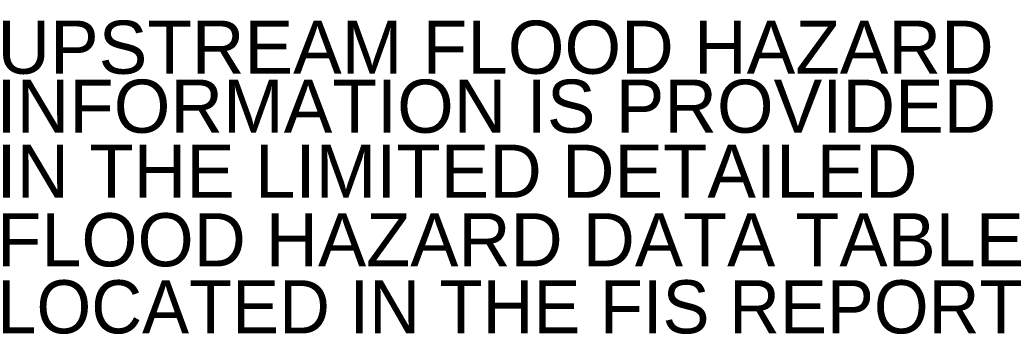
# Model space of a CAD drawing. Header units: inches. Extents: x -7.3 to 59.2, y 29 to 76.9.
# Tile 9 of 14: x 29.195 to 31.049, y 61.435 to 62.027. Entities that reach past the tile are written whole.
import ezdxf
from ezdxf.enums import TextEntityAlignment as Align

# ---------------------------------------------------------------- set-up
doc = ezdxf.new("R2010")
doc.units = ezdxf.units.IN
doc.header["$LTSCALE"] = 0.3
doc.header["$MEASUREMENT"] = 0
doc.layers.add('TEXT', color=255, linetype='Continuous')
doc.styles.add('ARIAL', font='ARIAL.TTF')

msp = doc.modelspace()

# ---------------------------------------------------------------- texts
at = {"layer": 'TEXT', "style": 'ARIAL'}
for s, p in [('UPSTREAM FLOOD HAZARD   ', (30.133, 61.9257)), ('INFORMATION IS PROVIDED ', (30.0953, 61.8147)), ('IN THE LIMITED DETAILED', (30.0013, 61.6924)), ('FLOOD HAZARD DATA TABLE', (30.108, 61.5633)), ('LOCATED IN THE FIS REPORT', (30.132, 61.4371))]:
    msp.add_text(s, height=0.1, dxfattribs=at).set_placement(p, align=Align.CENTER)

doc.saveas('drawing.dxf')
